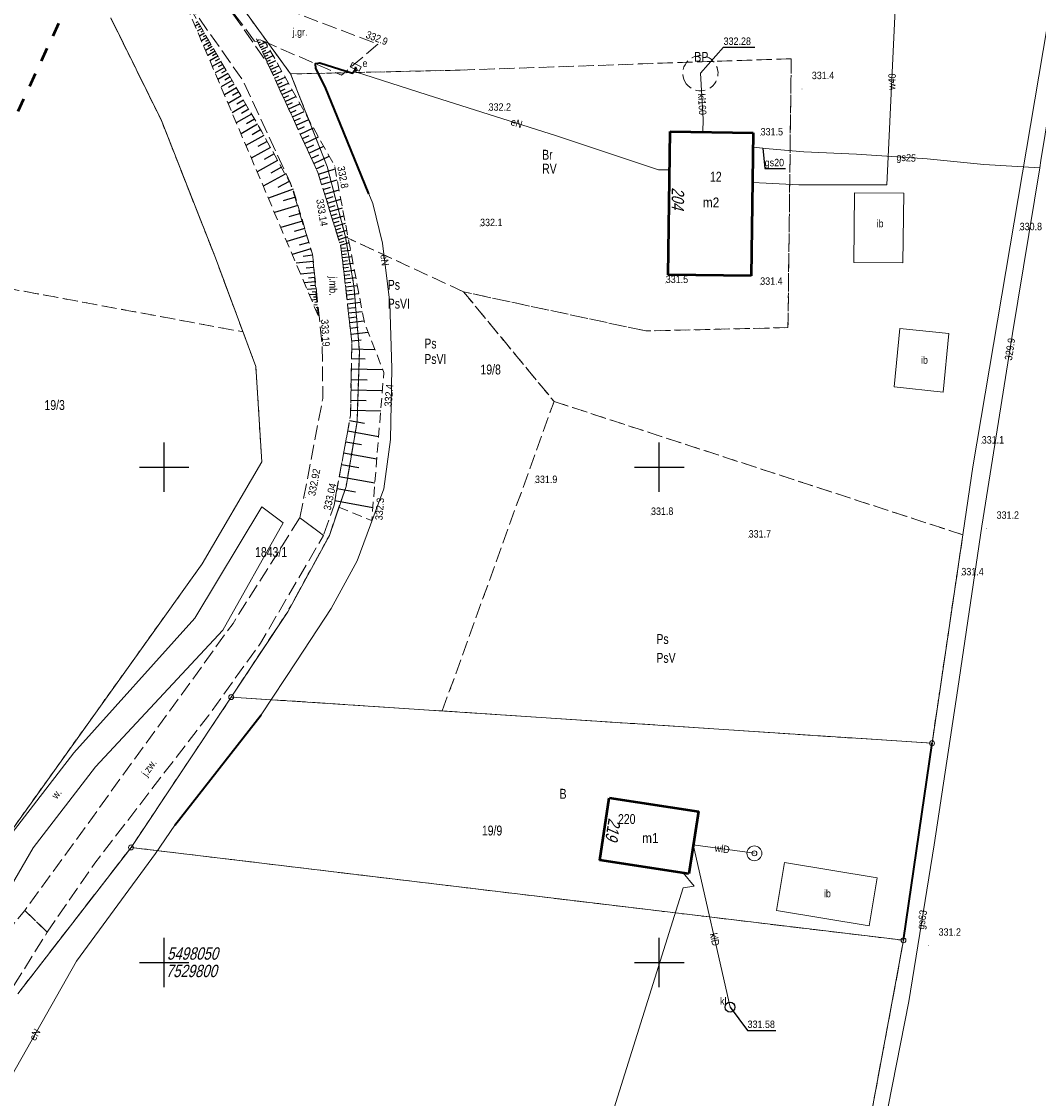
# Model space of a CAD drawing. Header units: metres. Extents: x 7523615 to 7533948, y 5492686 to 5502120.
# Tile 112 of 256: x 7529786 to 7529888, y 5498036 to 5498145. Entities that reach past the tile are written whole.
import ezdxf
from ezdxf.enums import TextEntityAlignment as Align

# ---------------------------------------------------------------- set-up
doc = ezdxf.new("R2010")
doc.units = ezdxf.units.M
for name, pattern in [('1.0_0.5', [1.5, 1, -0.5]), ('1.4_1.4', [2.8, 1.4, -1.4]), ('1.5_0.5', [2, 1.5, -0.5]), ('219-500', [0]), ('egkk-500', [2, 1.5, -0.5]), ('egug-500', [1, 0.5, -0.5])]:
    doc.linetypes.add(name, pattern=pattern)
doc.layers.get('0').update_dxf_attribs({"color": 2, "lineweight": 5})
doc.styles.get("Standard").update_dxf_attribs({"font": 'Working1250', "width": 0.75})
doc.linetypes.add('902-500', pattern='A,3.75,0,[1,ksztalty.shx,S=0.5,R=0,X=0,Y=0],3.75', length=7.5)

# ---------------------------------------------------------------- blocks, each defined once
blk = doc.blocks.new('202')
at = {"color": 0, "linetype": 'Continuous', "lineweight": 0}
blk.add_circle((0, 0), 0.25, dxfattribs=at)
blk = doc.blocks.new('203')
at = {"linetype": 'Continuous', "lineweight": 0}
h = blk.add_hatch(color=0, dxfattribs=at)
edge = h.paths.add_edge_path()
edge.add_arc((0, 0), 0.045, 0, 360)
blk = doc.blocks.new('PW01')
at = {"linetype": 'Continuous', "lineweight": 13}
h = blk.add_hatch(color=0, dxfattribs=at)
edge = h.paths.add_edge_path()
edge.add_arc((0, 0), 0.045, 0, 360)
blk = doc.blocks.new('US18')
at = {"color": 0, "linetype": 'Continuous', "lineweight": 13}
for p, q in [((-0.5, -0.25), (-0.5, 0.25)), ((-0.5, 0.25), (0.5, 0.25)), ((0.5, -0.25), (0.5, 0.25)), ((-0.5, -0.25), (0.5, -0.25))]:
    blk.add_line(p, q, dxfattribs=at)
blk = doc.blocks.new('US13')
at = {"color": 0, "linetype": 'Continuous', "lineweight": 13}
for radius in [0.75, 0.25]:
    blk.add_circle((0, 0), radius, dxfattribs=at)
blk = doc.blocks.new('SUKM')
at = {"color": 0, "linetype": 'Continuous'}
blk.add_circle((0, 0), 0.5, dxfattribs=at)
blk = doc.blocks.new('RAMKA500K')
at = {"color": 0}
for p, q in [((200, 97.5), (200, 102.5)), ((250, 97.5), (250, 102.5)), ((197.5, 100), (202.5, 100)), ((247.5, 100), (252.5, 100)), ((200, 47.5), (200, 52.5)), ((250, 47.5), (250, 52.5)), ((197.5, 50), (202.5, 50)), ((247.5, 50), (252.5, 50))]:
    blk.add_line(p, q, dxfattribs=at)

msp = doc.modelspace()

# ---------------------------------------------------------------- linework, layer by layer
at = {"layer": '000 Inne (niezydentyfikowane)', "color": 7, "linetype": 'CONTINUOUS', "lineweight": 25, "flags": 128}
for points in [[(7529803.4, 5498144.97), (7529803.21, 5498144.86)], [(7529803.53, 5498144.74), (7529803.13, 5498144.51)], [(7529803.8, 5498144.28), (7529803.34, 5498144.02)], [(7529803.67, 5498144.51), (7529803.45, 5498144.39)], [(7529803.93, 5498144.05), (7529803.69, 5498143.91)], [(7529804.07, 5498143.82), (7529803.55, 5498143.52)], [(7529804.33, 5498143.36), (7529803.76, 5498143.03)], [(7529804.2, 5498143.59), (7529803.93, 5498143.44)], [(7529804.6, 5498142.9), (7529803.97, 5498142.54)], [(7529804.47, 5498143.13), (7529804.17, 5498142.96)], [(7529809.39, 5498143.06), (7529809.61, 5498143.16)], [(7529809.5, 5498142.84), (7529809.72, 5498142.94)], [(7529809.6, 5498142.61), (7529810.23, 5498142.89)], [(7529804.86, 5498142.45), (7529804.18, 5498142.05)], [(7529805.13, 5498141.99), (7529804.39, 5498141.56)], [(7529804.74, 5498142.67), (7529804.41, 5498142.48)], [(7529805, 5498142.23), (7529804.64, 5498142.02)], [(7529805.28, 5498141.75), (7529804.89, 5498141.52)], [(7529809.71, 5498142.38), (7529810.03, 5498142.53)], [(7529809.81, 5498142.15), (7529810.48, 5498142.45)], [(7529809.92, 5498141.92), (7529810.26, 5498142.08)], [(7529810.03, 5498141.69), (7529810.73, 5498142.01)], [(7529805.42, 5498141.49), (7529804.62, 5498141.02)], [(7529805.74, 5498140.95), (7529804.86, 5498140.44)], [(7529805.58, 5498141.23), (7529805.16, 5498140.98)], [(7529805.91, 5498140.66), (7529805.45, 5498140.4)], [(7529810.14, 5498141.44), (7529810.5, 5498141.61)], [(7529810.25, 5498141.2), (7529810.99, 5498141.54)], [(7529810.37, 5498140.94), (7529810.75, 5498141.12)], [(7529810.49, 5498140.68), (7529811.27, 5498141.04)], [(7529806.08, 5498140.36), (7529805.13, 5498139.81)], [(7529806.45, 5498139.73), (7529805.42, 5498139.13)], [(7529806.26, 5498140.05), (7529805.77, 5498139.76)], [(7529810.62, 5498140.41), (7529811.02, 5498140.59)], [(7529810.74, 5498140.13), (7529811.56, 5498140.51)], [(7529810.87, 5498139.85), (7529811.3, 5498140.04)], [(7529811.01, 5498139.56), (7529811.88, 5498139.96)], [(7529806.85, 5498139.04), (7529805.74, 5498138.39)], [(7529806.65, 5498139.39), (7529806.11, 5498139.08)], [(7529807.06, 5498138.67), (7529806.48, 5498138.33)], [(7529811.15, 5498139.26), (7529811.59, 5498139.46)], [(7529811.29, 5498138.95), (7529812.2, 5498139.37)], [(7529811.43, 5498138.63), (7529811.9, 5498138.85)], [(7529811.58, 5498138.31), (7529812.55, 5498138.75)], [(7529807.29, 5498138.29), (7529806.08, 5498137.58)], [(7529807.76, 5498137.48), (7529806.45, 5498136.71)], [(7529807.52, 5498137.89), (7529806.89, 5498137.52)], [(7529811.74, 5498137.97), (7529812.23, 5498138.2)], [(7529811.89, 5498137.63), (7529812.92, 5498138.1)], [(7529812.06, 5498137.28), (7529812.58, 5498137.52)], [(7529812.22, 5498136.91), (7529813.3, 5498137.41)], [(7529808.27, 5498136.6), (7529806.85, 5498135.77)], [(7529808.01, 5498137.04), (7529807.33, 5498136.65)], [(7529812.39, 5498136.54), (7529812.95, 5498136.8)], [(7529812.57, 5498136.16), (7529813.71, 5498136.68)], [(7529808.82, 5498135.64), (7529807.28, 5498134.75)], [(7529808.54, 5498136.13), (7529807.8, 5498135.7)], [(7529812.75, 5498135.77), (7529813.34, 5498136.03)], [(7529812.94, 5498135.36), (7529814.14, 5498135.91)], [(7529813.13, 5498134.95), (7529813.75, 5498135.23)], [(7529809.42, 5498134.61), (7529807.76, 5498133.64)], [(7529809.12, 5498135.14), (7529808.32, 5498134.67)], [(7529813.32, 5498134.52), (7529814.59, 5498135.1)], [(7529813.53, 5498134.08), (7529814.18, 5498134.38)], [(7529813.73, 5498133.63), (7529815.07, 5498134.25)], [(7529810.07, 5498133.48), (7529808.25, 5498132.48)], [(7529809.74, 5498134.06), (7529808.88, 5498133.56)], [(7529813.95, 5498133.17), (7529814.63, 5498133.49)], [(7529814.17, 5498132.69), (7529815.58, 5498133.34)], [(7529810.74, 5498132.26), (7529808.79, 5498131.2)], [(7529810.4, 5498132.88), (7529809.46, 5498132.37)], [(7529814.39, 5498132.21), (7529815.12, 5498132.54)], [(7529814.62, 5498131.7), (7529816.11, 5498132.39)], [(7529811.45, 5498130.96), (7529809.38, 5498129.82)], [(7529811.09, 5498131.62), (7529810.08, 5498131.07)], [(7529814.86, 5498131.19), (7529815.62, 5498131.54)], [(7529815.1, 5498130.66), (7529816.67, 5498131.39)], [(7529811.83, 5498130.28), (7529810.76, 5498129.69)], [(7529815.35, 5498130.12), (7529816.16, 5498130.5)], [(7529815.57, 5498129.59), (7529817.27, 5498130.11)], [(7529812.21, 5498129.57), (7529810, 5498128.36)], [(7529812.62, 5498128.84), (7529811.47, 5498128.22)], [(7529815.74, 5498129.05), (7529816.55, 5498129.3)], [(7529815.9, 5498128.53), (7529817.47, 5498129.02)], [(7529813.01, 5498128.08), (7529810.52, 5498127.15)], [(7529816.05, 5498128.03), (7529816.81, 5498128.27)], [(7529816.2, 5498127.55), (7529817.66, 5498128)], [(7529813.26, 5498127.24), (7529812.03, 5498126.87)], [(7529816.35, 5498127.09), (7529817.05, 5498127.31)], [(7529816.48, 5498126.65), (7529817.83, 5498127.06)], [(7529813.51, 5498126.41), (7529811.13, 5498125.7)], [(7529813.75, 5498125.61), (7529812.6, 5498125.27)], [(7529816.62, 5498126.22), (7529817.27, 5498126.42)], [(7529816.74, 5498125.8), (7529818, 5498126.19)], [(7529816.87, 5498125.41), (7529817.47, 5498125.59)], [(7529816.99, 5498125.02), (7529818.15, 5498125.38)], [(7529813.98, 5498124.84), (7529811.78, 5498124.18)], [(7529817.1, 5498124.65), (7529817.66, 5498124.83)], [(7529817.21, 5498124.29), (7529818.3, 5498124.63)], [(7529814.41, 5498123.38), (7529812.38, 5498122.77)], [(7529814.2, 5498124.09), (7529813.14, 5498123.78)], [(7529817.32, 5498123.95), (7529817.84, 5498124.11)], [(7529817.42, 5498123.62), (7529818.43, 5498123.93)], [(7529817.52, 5498123.29), (7529818.01, 5498123.45)], [(7529817.62, 5498122.99), (7529818.56, 5498123.28)], [(7529814.61, 5498122.69), (7529813.64, 5498122.4)], [(7529817.71, 5498122.69), (7529818.16, 5498122.83)], [(7529817.8, 5498122.4), (7529818.67, 5498122.67)], [(7529817.87, 5498122.1), (7529818.31, 5498122.15)], [(7529814.81, 5498122.03), (7529812.93, 5498121.47)], [(7529814.98, 5498121.39), (7529814.03, 5498121.26)], [(7529817.9, 5498121.79), (7529818.82, 5498121.9)], [(7529817.94, 5498121.47), (7529818.41, 5498121.53)], [(7529817.98, 5498121.15), (7529818.95, 5498121.26)], [(7529815.04, 5498120.75), (7529813.31, 5498120.59)], [(7529815.1, 5498120.15), (7529814.32, 5498120.08)], [(7529818.01, 5498120.81), (7529818.51, 5498120.87)], [(7529818.05, 5498120.47), (7529819.07, 5498120.58)], [(7529818.09, 5498120.12), (7529818.62, 5498120.18)], [(7529815.15, 5498119.62), (7529813.77, 5498119.49)], [(7529815.19, 5498119.14), (7529814.58, 5498119.09)], [(7529818.13, 5498119.75), (7529819.21, 5498119.88)], [(7529818.18, 5498119.38), (7529818.73, 5498119.45)], [(7529818.22, 5498119), (7529819.35, 5498119.13)], [(7529815.23, 5498118.72), (7529814.14, 5498118.62)], [(7529815.3, 5498118), (7529814.44, 5498117.92)], [(7529815.27, 5498118.34), (7529814.78, 5498118.29)], [(7529818.27, 5498118.61), (7529818.85, 5498118.68)], [(7529818.31, 5498118.21), (7529819.5, 5498118.35)], [(7529818.36, 5498117.8), (7529818.97, 5498117.87)], [(7529815.35, 5498117.44), (7529814.67, 5498117.38)], [(7529815.4, 5498116.91), (7529814.89, 5498116.86)], [(7529815.33, 5498117.71), (7529814.94, 5498117.67)], [(7529815.38, 5498117.17), (7529815.08, 5498117.15)], [(7529818.41, 5498117.38), (7529819.66, 5498117.52)], [(7529818.46, 5498116.94), (7529819.1, 5498117.02)], [(7529815.45, 5498116.38), (7529815.11, 5498116.35)], [(7529815.43, 5498116.64), (7529815.21, 5498116.62)], [(7529815.5, 5498115.85), (7529815.33, 5498115.83)], [(7529815.47, 5498116.11), (7529815.35, 5498116.1)], [(7529818.51, 5498116.5), (7529819.83, 5498116.65)], [(7529818.56, 5498116.04), (7529819.24, 5498116.12)], [(7529818.61, 5498115.57), (7529820, 5498115.73)], [(7529815.52, 5498115.58), (7529815.48, 5498115.58)], [(7529815.55, 5498115.32), (7529815.55, 5498115.31)], [(7529818.67, 5498115.09), (7529819.38, 5498115.17)], [(7529818.73, 5498114.59), (7529820.19, 5498114.76)], [(7529818.79, 5498114.04), (7529819.58, 5498114.13)], [(7529818.86, 5498113.44), (7529820.6, 5498113.63)], [(7529818.94, 5498112.75), (7529819.9, 5498112.86)], [(7529818.94, 5498111.93), (7529821.28, 5498111.88)], [(7529818.92, 5498110.98), (7529820.29, 5498110.95)], [(7529818.9, 5498109.92), (7529822.07, 5498109.86)], [(7529818.88, 5498108.85), (7529820.5, 5498108.82)], [(7529818.86, 5498107.8), (7529822.03, 5498107.74)], [(7529818.84, 5498106.76), (7529820.39, 5498106.74)], [(7529818.82, 5498105.75), (7529821.86, 5498105.69)], [(7529818.53, 5498103.66), (7529821.65, 5498103.09)], [(7529818.72, 5498104.72), (7529820.23, 5498104.44)], [(7529818.33, 5498102.57), (7529819.94, 5498102.28)], [(7529818.12, 5498101.44), (7529821.47, 5498100.83)], [(7529817.91, 5498100.28), (7529819.64, 5498099.96)], [(7529817.68, 5498099.07), (7529821.27, 5498098.42)], [(7529817.46, 5498097.84), (7529819.31, 5498097.51)], [(7529817.24, 5498096.64), (7529821.07, 5498095.94)]]:
    msp.add_lwpolyline(points, dxfattribs=at)
at = {"layer": '217-kontur klasyfikacyjny', "color": 7, "linetype": 'egkk-500', "lineweight": 18, "flags": 128}
for points in [[(7529807.56, 5498146.84), (7529812.77, 5498139.69)], [(7529799.72, 5498134.99), (7529794.6, 5498145.35)], [(7529829.88, 5498140.08), (7529863.32, 5498141.23)], [(7529863.32, 5498141.23), (7529862.99, 5498114.09)], [(7529812.77, 5498139.69), (7529829.88, 5498140.08)], [(7529812.77, 5498139.69), (7529816.46, 5498130.36)], [(7529805.17, 5498121.14), (7529799.72, 5498134.99)], [(7529816.46, 5498130.36), (7529818.3, 5498123.24)], [(7529742.59, 5498125.77), (7529807.95, 5498113.66)], [(7529830.23, 5498117.7), (7529818.3, 5498123.24)], [(7529818.3, 5498123.24), (7529819.16, 5498118.3)], [(7529807.95, 5498113.66), (7529805.17, 5498121.14)], [(7529819.16, 5498118.3), (7529819.71, 5498111.63)], [(7529848.63, 5498113.75), (7529830.23, 5498117.7)], [(7529830.23, 5498117.7), (7529839.37, 5498106.63)], [(7529862.99, 5498114.09), (7529848.63, 5498113.75)], [(7529819.71, 5498111.63), (7529819.47, 5498104.58)], [(7529828.08, 5498075.39), (7529839.37, 5498106.63)], [(7529839.37, 5498106.63), (7529880.65, 5498093.17)], [(7529819.47, 5498104.58), (7529818.36, 5498098.06)], [(7529818.36, 5498098.06), (7529816.68, 5498093.11)], [(7529816.68, 5498093.11), (7529812.47, 5498085.41)], [(7529880.65, 5498093.17), (7529877.54, 5498072.13)], [(7529812.47, 5498085.41), (7529806.77, 5498076.79)], [(7529806.77, 5498076.79), (7529828.08, 5498075.39)], [(7529828.08, 5498075.39), (7529877.54, 5498072.13)], [(7529877.54, 5498072.13), (7529874.66, 5498052.24)], [(7529796.65, 5498061.61), (7529785.21, 5498046.83)], [(7529874.66, 5498052.24), (7529796.65, 5498061.61)], [(7529866.24, 5498006.85), (7529874.66, 5498052.24)]]:
    msp.add_lwpolyline(points, dxfattribs=at)
at = {"layer": '218-kontur użytku gruntowego', "color": 7, "linetype": 'egug-500', "lineweight": 18, "flags": 128}
for points in [[(7529807.56, 5498146.84), (7529812.77, 5498139.69)], [(7529794.6, 5498145.35), (7529799.72, 5498134.99)], [(7529863.32, 5498141.23), (7529829.88, 5498140.08)], [(7529862.99, 5498114.09), (7529863.32, 5498141.23)], [(7529829.88, 5498140.08), (7529812.77, 5498139.69)], [(7529812.77, 5498139.69), (7529816.46, 5498130.36)], [(7529799.72, 5498134.99), (7529805.17, 5498121.14)], [(7529816.46, 5498130.36), (7529818.3, 5498123.24)], [(7529807.95, 5498113.66), (7529742.59, 5498125.77)], [(7529830.23, 5498117.7), (7529818.3, 5498123.24)], [(7529818.3, 5498123.24), (7529819.16, 5498118.3)], [(7529805.17, 5498121.14), (7529807.95, 5498113.66)], [(7529819.16, 5498118.3), (7529819.71, 5498111.63)], [(7529839.37, 5498106.63), (7529830.23, 5498117.7)], [(7529830.23, 5498117.7), (7529848.63, 5498113.75)], [(7529809.25, 5498110.17), (7529807.95, 5498113.66)], [(7529848.63, 5498113.75), (7529862.99, 5498114.09)], [(7529819.71, 5498111.63), (7529819.47, 5498104.58)], [(7529809.86, 5498100.55), (7529809.25, 5498110.17)], [(7529828.08, 5498075.39), (7529839.37, 5498106.63)], [(7529880.65, 5498093.17), (7529839.37, 5498106.63)], [(7529819.47, 5498104.58), (7529818.36, 5498098.06)], [(7529803.83, 5498090.23), (7529809.86, 5498100.55)], [(7529818.36, 5498098.06), (7529816.68, 5498093.11)], [(7529816.68, 5498093.11), (7529812.47, 5498085.41)], [(7529877.54, 5498072.13), (7529880.65, 5498093.17)], [(7529797.87, 5498081.91), (7529803.83, 5498090.23)], [(7529812.47, 5498085.41), (7529806.77, 5498076.79)], [(7529778.6, 5498054.98), (7529797.87, 5498081.91)], [(7529806.77, 5498076.79), (7529796.65, 5498061.61)], [(7529806.77, 5498076.79), (7529828.08, 5498075.39)], [(7529828.08, 5498075.39), (7529877.54, 5498072.13)], [(7529874.66, 5498052.24), (7529877.54, 5498072.13)], [(7529796.65, 5498061.61), (7529785.21, 5498046.83)], [(7529874.66, 5498052.24), (7529796.65, 5498061.61)], [(7529866.24, 5498006.85), (7529874.66, 5498052.24)]]:
    msp.add_lwpolyline(points, dxfattribs=at)
at = {"layer": '219-działka ewidencyjna', "color": 3, "linetype": '219-500', "lineweight": 18, "flags": 128}
for points in [[(7529881.66, 5498100.03), (7529891.26, 5498156.84)], [(7529807.86, 5498146.42), (7529812.77, 5498139.69)], [(7529794.6, 5498145.35), (7529799.72, 5498134.99)], [(7529812.77, 5498139.69), (7529816.46, 5498130.36)], [(7529799.72, 5498134.99), (7529805.17, 5498121.14)], [(7529816.46, 5498130.36), (7529818.3, 5498123.24)], [(7529818.3, 5498123.24), (7529819.16, 5498118.3)], [(7529805.17, 5498121.14), (7529809.25, 5498110.17)], [(7529819.16, 5498118.3), (7529819.71, 5498111.63)], [(7529819.47, 5498104.58), (7529819.71, 5498111.63)], [(7529809.25, 5498110.17), (7529809.86, 5498100.55)], [(7529818.36, 5498098.06), (7529819.47, 5498104.58)], [(7529803.83, 5498090.23), (7529809.86, 5498100.55)], [(7529877.54, 5498072.13), (7529881.66, 5498100.03)], [(7529816.68, 5498093.11), (7529818.36, 5498098.06)], [(7529812.47, 5498085.41), (7529816.68, 5498093.11)], [(7529797.87, 5498081.91), (7529803.83, 5498090.23)], [(7529806.77, 5498076.79), (7529812.47, 5498085.41)], [(7529778.6, 5498054.98), (7529797.87, 5498081.91)], [(7529796.65, 5498061.61), (7529806.77, 5498076.79)], [(7529806.77, 5498076.79), (7529877.54, 5498072.13)], [(7529874.66, 5498052.24), (7529877.54, 5498072.13)], [(7529785.21, 5498046.83), (7529796.65, 5498061.61)], [(7529796.65, 5498061.61), (7529874.66, 5498052.24)], [(7529866.24, 5498006.85), (7529874.66, 5498052.24)]]:
    msp.add_lwpolyline(points, dxfattribs=at)
at = {"layer": '312-budynek ewidencyjny', "color": 7, "linetype": 'CONTINUOUS', "lineweight": 50, "flags": 128}
for points in [[(7529850.89, 5498119.43), (7529851.1, 5498133.88)], [(7529851.1, 5498133.88), (7529859.49, 5498133.76)], [(7529859.49, 5498133.76), (7529859.28, 5498119.31)], [(7529859.28, 5498119.31), (7529850.89, 5498119.43)], [(7529843.98, 5498060.34), (7529844.95, 5498066.63)], [(7529844.95, 5498066.63), (7529853.94, 5498065.24)], [(7529853.94, 5498065.24), (7529852.97, 5498058.95)], [(7529852.97, 5498058.95), (7529843.98, 5498060.34)]]:
    msp.add_lwpolyline(points, dxfattribs=at)
at = {"layer": 'budowla podziemna', "color": 7, "linetype": '1.0_0.5', "lineweight": 18, "flags": 128}
msp.add_lwpolyline([(7529852.71, 5498138.71), (7529852.58, 5498138.93), (7529852.47, 5498139.16), (7529852.41, 5498139.4), (7529852.37, 5498139.65), (7529852.38, 5498139.91), (7529852.42, 5498140.16), (7529852.49, 5498140.4), (7529852.6, 5498140.63), (7529852.74, 5498140.84), (7529852.91, 5498141.03), (7529853.1, 5498141.2), (7529853.32, 5498141.33), (7529853.55, 5498141.44), (7529853.79, 5498141.5), (7529854.04, 5498141.54), (7529854.3, 5498141.53), (7529854.55, 5498141.49), (7529854.79, 5498141.42), (7529855.02, 5498141.31), (7529855.23, 5498141.17), (7529855.42, 5498141), (7529855.59, 5498140.81), (7529855.72, 5498140.59), (7529855.83, 5498140.36), (7529855.89, 5498140.12), (7529855.93, 5498139.87), (7529855.92, 5498139.61), (7529855.88, 5498139.36), (7529855.81, 5498139.12), (7529855.7, 5498138.89), (7529855.56, 5498138.68), (7529855.39, 5498138.49), (7529855.2, 5498138.32), (7529854.98, 5498138.19), (7529854.75, 5498138.08), (7529854.51, 5498138.02), (7529854.26, 5498137.98), (7529854, 5498137.99), (7529853.75, 5498138.03), (7529853.51, 5498138.1), (7529853.28, 5498138.21), (7529853.07, 5498138.35), (7529852.88, 5498138.52)], close=True, dxfattribs=at)
at = {"layer": 'inna budowla', "color": 7, "linetype": 'CONTINUOUS', "lineweight": 18, "flags": 128}
for points in [[(7529869.71, 5498127.69), (7529874.69, 5498127.65), (7529874.59, 5498120.63), (7529869.65, 5498120.67)], [(7529873.71, 5498108.11), (7529878.65, 5498107.57), (7529879.23, 5498113.51), (7529874.29, 5498114)], [(7529861.82, 5498055.26), (7529862.63, 5498060.1), (7529872, 5498058.53), (7529871.19, 5498053.69)]]:
    msp.add_lwpolyline(points, close=True, dxfattribs=at)
at = {"layer": 'jezdnia', "color": 7, "linetype": '1.5_0.5', "lineweight": 18, "flags": 128}
for points in [[(7529785.93, 5498055.25), (7529788.19, 5498053.07), (7529784.18, 5498046.62), (7529782.41, 5498044.07), (7529778.45, 5498044.14), (7529779.89, 5498045.98), (7529778.9, 5498047.17), (7529777.4, 5498048.31), (7529776.76, 5498048.72), (7529751.34, 5498053.96), (7529724.5, 5498059.44), (7529704.79, 5498063.42), (7529694.01, 5498065.63), (7529678.42, 5498068.99), (7529662.47, 5498072.11), (7529649.53, 5498074.84), (7529638.26, 5498077.16), (7529629.79, 5498079), (7529614.86, 5498082.17), (7529602.97, 5498084.69), (7529585.62, 5498088.33), (7529565.36, 5498092.48), (7529541.14, 5498097.58), (7529516.37, 5498102.83), (7529488.83, 5498108.68), (7529477.7, 5498111.24), (7529460.7, 5498114.72), (7529450.92, 5498116.83), (7529437.26, 5498119.72), (7529432.83, 5498120.56), (7529431.2, 5498120.88), (7529408.14, 5498125.59), (7529402.5, 5498126.77), (7529396.95, 5498128), (7529379.42, 5498131.51), (7529367.63, 5498133.99), (7529361.17, 5498135.3), (7529360.24, 5498135.44), (7529349.14, 5498137.74), (7529345.54, 5498138.49), (7529341.69, 5498139.21), (7529330.62, 5498141.46), (7529317.69, 5498143.99), (7529309.41, 5498145.63), (7529299.42, 5498147.59), (7529284.3, 5498151), (7529270.76, 5498154.05), (7529259.16, 5498156.59), (7529254.28, 5498157.61), (7529244.95, 5498159.31), (7529237.55, 5498160.48), (7529212.53, 5498163.8), (7529199.9, 5498165.44), (7529181.18, 5498167.93), (7529173.38, 5498168.98), (7529169.82, 5498169.37), (7529170.24, 5498172.26), (7529173.9, 5498171.84), (7529175.63, 5498171.6), (7529180.6, 5498170.97), (7529181.38, 5498170.86), (7529195.19, 5498168.92), (7529198.55, 5498168.53), (7529212.85, 5498166.75), (7529238.1, 5498163.35), (7529245.64, 5498162.21), (7529254.52, 5498160.63), (7529259.9, 5498159.49), (7529271.2, 5498156.77), (7529274.65, 5498155.99), (7529281.24, 5498154.48), (7529284.2, 5498153.83), (7529288.55, 5498152.9), (7529299.94, 5498150.46), (7529309.81, 5498148.54), (7529318.07, 5498146.89), (7529330.27, 5498144.53), (7529342.75, 5498142.03), (7529346.11, 5498141.34), (7529370.61, 5498136.35), (7529375.61, 5498135.32), (7529396.72, 5498131.05), (7529402.52, 5498129.86), (7529431.72, 5498123.7), (7529433.67, 5498123.37), (7529438.96, 5498122.4), (7529441.55, 5498121.71), (7529452.14, 5498119.48), (7529461.2, 5498117.64), (7529477.86, 5498114.14), (7529489.67, 5498111.54), (7529517, 5498105.72), (7529541.56, 5498100.49), (7529565.95, 5498095.38), (7529586.13, 5498091.19), (7529602.72, 5498087.74), (7529615.55, 5498085.04), (7529630.32, 5498081.91), (7529650.19, 5498077.71), (7529663.1, 5498075), (7529679.11, 5498071.67), (7529695.33, 5498068.38), (7529705.49, 5498066.35), (7529725.14, 5498062.37), (7529752.25, 5498056.83), (7529778.27, 5498051.95), (7529780.14, 5498051.92), (7529782.01, 5498052.16), (7529783.73, 5498053.07), (7529784.73, 5498053.81)], [(7529813.7, 5498094.89), (7529816.02, 5498106.94), (7529815.96, 5498112.28), (7529814.97, 5498121.5), (7529812.75, 5498128.67), (7529807.94, 5498139.05), (7529801.68, 5498147.93), (7529804.52, 5498149.2), (7529810.44, 5498140.77), (7529815.52, 5498129.75), (7529817.85, 5498122.24), (7529818.95, 5498112.63), (7529818.81, 5498105.22), (7529817.15, 5498096.15), (7529816.09, 5498093.11)], [(7529809.13, 5498143), (7529804.52, 5498149.2), (7529821.59, 5498142.69), (7529817.89, 5498139.57), (7529810.21, 5498142.93)], [(7529788.19, 5498053.07), (7529785.93, 5498055.25), (7529806.95, 5498084.23), (7529813.7, 5498094.89), (7529816.09, 5498093.11), (7529809.73, 5498082.24), (7529804.51, 5498074.98), (7529793, 5498060.04)]]:
    msp.add_lwpolyline(points, close=True, dxfattribs=at)
at = {"layer": 'obudowa ochronna przewodu', "color": 7, "linetype": 'CONTINUOUS', "lineweight": 35, "flags": 128}
for points in [[(7529820.67, 5498127.58), (7529818.15, 5498133.77), (7529816.26, 5498138.41), (7529815.32, 5498140.26), (7529815.27, 5498140.74), (7529815.72, 5498140.8), (7529819, 5498139.78), (7529819.3, 5498140.13), (7529819.34, 5498140.41)], [(7529801.08, 5498063.85), (7529809.8, 5498074.99)]]:
    msp.add_lwpolyline(points, dxfattribs=at)
at = {"layer": 'ogrodzenie trwałe', "color": 7, "linetype": '902-500', "lineweight": 35, "flags": 128}
msp.add_lwpolyline([(7529874.66, 5498052.24), (7529877.54, 5498072.13)], dxfattribs=at)
at = {"layer": 'przewód elektroenergetyczny podziemny', "color": 7, "linetype": 'CONTINUOUS', "lineweight": 18, "flags": 128}
for points in [[(7529783.03, 5498035.85), (7529791.16, 5498050.13), (7529799.13, 5498061.01), (7529801.08, 5498063.85), (7529809.8, 5498074.99), (7529813.4, 5498080.44), (7529816.87, 5498085.72), (7529819.49, 5498090.55), (7529822.17, 5498097.81), (7529822.86, 5498102.8), (7529822.99, 5498109.97), (7529822.79, 5498116.59), (7529822.06, 5498122.6), (7529821.06, 5498126.61), (7529820.67, 5498127.58), (7529818.15, 5498133.77), (7529816.26, 5498138.41), (7529815.32, 5498140.26), (7529815.27, 5498140.74), (7529815.72, 5498140.8), (7529819, 5498139.78), (7529819.3, 5498140.13), (7529819.34, 5498140.41)], [(7529819.34, 5498140.41), (7529819.49, 5498140.15), (7529819.33, 5498139.9), (7529826.55, 5498137.59), (7529839.63, 5498133.46), (7529849.9, 5498130.02), (7529851.04, 5498130)], [(7529839.24, 5498015.6), (7529840.19, 5498015.3), (7529840.49, 5498016.25), (7529839.54, 5498016.55), (7529852.42, 5498057.52), (7529853.52, 5498057.7), (7529852.4, 5498059.04)]]:
    msp.add_lwpolyline(points, dxfattribs=at)
at = {"layer": 'przewód gazowy', "color": 7, "linetype": 'CONTINUOUS', "lineweight": 18, "flags": 128}
for points in [[(7529871.28, 5498023.76), (7529873.12, 5498035.47), (7529875.18, 5498046.06), (7529877.75, 5498061.89), (7529880.14, 5498077.66), (7529882.56, 5498094.04), (7529885.66, 5498113.49), (7529888.42, 5498130.22), (7529888.54, 5498130.96), (7529891.1, 5498146.51), (7529894.24, 5498163.04), (7529897.39, 5498177.04), (7529899.25, 5498193.96), (7529901.77, 5498208.42), (7529905.64, 5498229.93), (7529908.52, 5498246.68), (7529910.93, 5498261.94), (7529910.98, 5498262.68)], [(7529861.1, 5498132.14), (7529859.47, 5498132.3)], [(7529888.42, 5498130.22), (7529882.77, 5498130.57), (7529877.05, 5498131.12), (7529869.9, 5498131.59), (7529864.58, 5498131.82), (7529861.1, 5498132.14)]]:
    msp.add_lwpolyline(points, dxfattribs=at)
at = {"layer": 'przewód gazowy-Atr1', "color": 7, "flags": 128}
msp.add_lwpolyline([(7529860.45, 5498132.21), (7529860.64, 5498130.14), (7529862.74, 5498130.14)], dxfattribs=at)
at = {"layer": 'przewód kanalizacyjny', "color": 7, "linetype": 'CONTINUOUS', "lineweight": 18, "flags": 128}
for points in [[(7529854.4, 5498133.83), (7529854.42, 5498135.14), (7529854.15, 5498139.76)], [(7529853.43, 5498061.9), (7529857.14, 5498045.49)]]:
    msp.add_lwpolyline(points, dxfattribs=at)
at = {"layer": 'przewód wodociągowy', "color": 7, "linetype": 'CONTINUOUS', "lineweight": 18, "flags": 128}
for points in [[(7529874.2, 5498154.05), (7529872.99, 5498128.51), (7529864.09, 5498128.51), (7529860.78, 5498128.66), (7529859.42, 5498128.72)], [(7529853.42, 5498061.88), (7529859.6, 5498061.02)]]:
    msp.add_lwpolyline(points, dxfattribs=at)
at = {"layer": 'rzędna-Atr2', "color": 7, "flags": 128}
for points in [[(7529854.15, 5498139.76), (7529856.49, 5498142.39), (7529859.64, 5498142.39)], [(7529857.14, 5498045.49), (7529858.91, 5498043.15), (7529861.76, 5498043.15)]]:
    msp.add_lwpolyline(points, dxfattribs=at)
at = {"layer": 'rów przydrożny (poligon)', "color": 7, "linetype": 'CONTINUOUS', "lineweight": 18, "flags": 128}
msp.add_lwpolyline([(7529781.28, 5498058.12), (7529784.3, 5498062.65), (7529790.87, 5498071.16), (7529803.11, 5498084.77), (7529809.86, 5498096.01), (7529812.01, 5498094.39), (7529805.93, 5498083.54), (7529793.05, 5498069.76), (7529786.78, 5498061.58), (7529783.79, 5498056.47), (7529782.54, 5498057.37)], close=True, dxfattribs=at)
at = {"layer": 'skarpa nieumocniona', "color": 7, "linetype": '1.0_0.5', "lineweight": 18, "flags": 128}
for points in [[(7529815.55, 5498115.31), (7529801.68, 5498147.93), (7529809.82, 5498133.93), (7529812.98, 5498128.18), (7529814.97, 5498121.5)], [(7529815.55, 5498115.31), (7529801.68, 5498147.93), (7529809.82, 5498133.93), (7529812.98, 5498128.18), (7529814.97, 5498121.5)], [(7529817.15, 5498096.15), (7529818.81, 5498105.22), (7529818.95, 5498112.63), (7529817.85, 5498122.24), (7529815.52, 5498129.75), (7529809.29, 5498143.29), (7529810.21, 5498142.93), (7529817.21, 5498130.43), (7529817.84, 5498127.02), (7529820.22, 5498114.61), (7529822.18, 5498109.57), (7529820.96, 5498094.61)], [(7529817.15, 5498096.15), (7529818.81, 5498105.22), (7529818.95, 5498112.63), (7529817.85, 5498122.24), (7529815.52, 5498129.75), (7529809.29, 5498143.29), (7529810.21, 5498142.93), (7529817.21, 5498130.43), (7529817.84, 5498127.02), (7529820.22, 5498114.61), (7529822.18, 5498109.57), (7529820.96, 5498094.61)]]:
    msp.add_lwpolyline(points, close=True, dxfattribs=at)
at = {"layer": 'Zakres', "color": 5, "linetype": '1.4_1.4', "lineweight": 50, "flags": 128}
msp.add_lwpolyline([(7531743.27, 5499246.67), (7531674.19, 5499075.04), (7531617.16, 5499130.01), (7531497.22, 5499019.6), (7531360.69, 5498909.88), (7531137.38, 5498723.26), (7530837.96, 5498471.05), (7530827.29, 5498468.56), (7530555.83, 5498209.93), (7530490.21, 5498246.48), (7530415.42, 5498175.93), (7530370.97, 5498140.65), (7530313.12, 5498105.37), (7530175.54, 5498113.13), (7530201.64, 5498273.29), (7530135.32, 5498299.4), (7530095.81, 5498250.01), (7529934.94, 5498278.94), (7529886.55, 5498254.6), (7529886.96, 5498227.43), (7529861.56, 5498166.05), (7529795.24, 5498157.58), (7529752.2, 5498064.45), (7529512.79, 5498134.24), (7529497.7, 5498245.62), (7529418.48, 5498260.59), (7529163.77, 5498290.23), (7529123.55, 5498137.12), (7529361.33, 5498088.44), (7529468.57, 5498017.18), (7529499.62, 5497998.73), (7529568.05, 5497998.13), (7529612.5, 5497967.79), (7529759.26, 5497962.85), (7529731.04, 5497742.01), (7529837.62, 5497773.43), (7529926.26, 5498000.98), (7530249.5, 5497965.97), (7530399.55, 5498036.46), (7530504.33, 5498041.17), (7530550.19, 5498000.25), (7530485.28, 5497939.57), (7530567.12, 5497896.53), (7530578.58, 5497865.95), (7530414.96, 5497723.67), (7530456.35, 5497670.63), (7530620.04, 5497828.68), (7530672.25, 5497834.44), (7530708.23, 5497874.66), (7530802.89, 5497949.74), (7531291.02, 5497844.85), (7531633.86, 5497783.35), (7531723.76, 5497752.95), (7531716.74, 5497689.82), (7531638.86, 5497701.8), (7531607.99, 5497651.88), (7531593.17, 5497646.23), (7531554.37, 5497551.69), (7531542.2, 5497533.11), (7531433.37, 5497444.09), (7531365.28, 5497382.71), (7531307.01, 5497340.61), (7531265.62, 5497313.74), (7531154.14, 5497225.54), (7531069.47, 5497140.17), (7531095.58, 5497066.79), (7531227.52, 5497061.86), (7531269.85, 5497013.88), (7531267.74, 5496900.28), (7531245.86, 5496824.79), (7531285.37, 5496797.98), (7531257.86, 5496726.01), (7531235.28, 5496726.72), (7531225.4, 5496699.91), (7531197.11, 5496699.88), (7531185.19, 5496624.41), (7531253.8, 5496571.67), (7531243.22, 5496477.48), (7531256.45, 5496456.49), (7531351.7, 5496436.03), (7531399.67, 5496549.62), (7531437.77, 5496640.64), (7531396.85, 5496663.92), (7531455.59, 5496799.21), (7531464.06, 5496818.26), (7531468.64, 5496848.96), (7531480.28, 5496877.18), (7531555.07, 5497002.95), (7531557.66, 5497022.17), (7531504.63, 5497031.87), (7531386.27, 5497072.44), (7531447.65, 5497179.68), (7531472.88, 5497186.56), (7531542.73, 5497165.75), (7531534.96, 5497117.77), (7531587.88, 5497105.78), (7531625.63, 5497206.32), (7531717.2, 5497165.38), (7531739.28, 5497219.08), (7531634.8, 5497264.88), (7531650.32, 5497306.51), (7531689.66, 5497342.67), (7531724.67, 5497377.51), (7531750.16, 5497383.41), (7531790.73, 5497415.16), (7531807.49, 5497435.8), (7531857.05, 5497525.94), (7531880.16, 5497531.76), (7531912.79, 5497579.21), (7531951.42, 5497582.56), (7531983.17, 5497634.77), (7532010.16, 5497686.45), (7532022.45, 5497715.67), (7532045.96, 5497826.68), (7532028.32, 5497890.18), (7532058.84, 5497978.73), (7532130.81, 5498096.73), (7532169.26, 5498228.67), (7532173.67, 5498272.59), (7532173.45, 5498329.02), (7532174.2, 5498362.37), (7532178.84, 5498457.8), (7532136.75, 5498585.56), (7532124.81, 5498799.34), (7532152.62, 5498813.57), (7532125.69, 5499032.47), (7532124.99, 5499095.27), (7532200.95, 5499066.75), (7532264.33, 5499123.02), (7532116.22, 5499183.81), (7531993.34, 5499227.79), (7531913.61, 5499254.72), (7531816.6, 5499290.94), (7531739.75, 5499297.76), (7531571.83, 5499328.1), (7531549.25, 5499297.76), (7531536.55, 5499281.53), (7531425.08, 5499226.5), (7531439.19, 5499201.8), (7531552.78, 5499254.72), (7531607.81, 5499273.77), (7531677.13, 5499271.21)], close=True, dxfattribs=at)

# ---------------------------------------------------------------- block references
at = {"layer": '202-punkt graniczny', "color": 7, "linetype": 'CONTINUOUS', "lineweight": 18}
for p in [(7529806.77, 5498076.79), (7529877.54, 5498072.13), (7529796.65, 5498061.61), (7529874.66, 5498052.24)]:
    msp.add_blockref('202', p, dxfattribs=at)
at = {"layer": '203-punkt graniczny', "color": 3, "linetype": 'CONTINUOUS', "lineweight": 18}
for p in [(7529812.77, 5498139.69), (7529799.72, 5498134.99), (7529816.46, 5498130.36), (7529818.3, 5498123.24), (7529805.17, 5498121.14), (7529819.16, 5498118.3), (7529819.71, 5498111.63), (7529809.25, 5498110.17), (7529819.47, 5498104.58), (7529809.86, 5498100.55), (7529881.66, 5498100.03), (7529818.36, 5498098.06), (7529816.68, 5498093.11), (7529803.83, 5498090.23), (7529812.47, 5498085.41), (7529797.87, 5498081.91)]:
    msp.add_blockref('203', p, dxfattribs=at)
at = {"layer": 'osadnik  szambo', "color": 7, "linetype": 'CONTINUOUS', "lineweight": 18}
msp.add_blockref('SUKM', (7529857.14, 5498045.49), dxfattribs=at)
at = {"layer": 'pikieta naturalna', "color": 7, "linetype": 'CONTINUOUS', "lineweight": 13}
for p in [(7529821.59, 5498142.69), (7529864.4, 5498138.17), (7529832.76, 5498135.98), (7529860.23, 5498133.49), (7529817.21, 5498130.43), (7529831.9, 5498124.33), (7529886.39, 5498123.92), (7529850.65, 5498118.59), (7529860.19, 5498118.41), (7529822.18, 5498109.57), (7529882.56, 5498102.38), (7529837.44, 5498098.4), (7529849.16, 5498095.18), (7529820.96, 5498094.61), (7529859.02, 5498092.89), (7529883.06, 5498093.79), (7529880.5, 5498089.08), (7529877.2, 5498051.7)]:
    msp.add_blockref('PW01', p, dxfattribs=at)
at = {"layer": 'pikieta sztuczna', "color": 7, "linetype": 'CONTINUOUS', "lineweight": 13}
for p in [(7529816.51, 5498126.82), (7529815.55, 5498115.31), (7529814.25, 5498096.92), (7529817.15, 5498096.15)]:
    msp.add_blockref('PW01', p, dxfattribs=at)
at = {"layer": 'rzędna', "color": 7, "linetype": 'CONTINUOUS', "lineweight": 18}
for p in [(7529854.15, 5498139.76), (7529885.66, 5498113.49), (7529857.14, 5498045.49)]:
    msp.add_blockref('PW01', p, dxfattribs=at)
at = {"layer": 'studnia zwykła', "color": 7, "linetype": 'CONTINUOUS', "lineweight": 18}
msp.add_blockref('US13', (7529859.6, 5498061.02), dxfattribs=at)
at = {"layer": 'szafa elektroenergetyczna lub kontener', "color": 7, "linetype": 'CONTINUOUS', "lineweight": 18, "rotation": 333.435}
msp.add_blockref('US18', (7529819.34, 5498140.41), dxfattribs=at)
at = {"layer": 'Wstawianie ramki sekcyjnej z opisem', "color": 7, "linetype": 'CONTINUOUS', "lineweight": 13}
msp.add_blockref('RAMKA500K', (7529600, 5498000), dxfattribs=at)

# ---------------------------------------------------------------- texts
at = {"layer": '209-oznaczenie konturu klasyfikacyjnego', "color": 7, "linetype": 'CONTINUOUS', "lineweight": 18, "width": 0.79}
for s, p in [('RV', (7529838.17, 5498130.63)), ('PsVI', (7529822.58, 5498117.01)), ('PsVI', (7529826.27, 5498111.42)), ('PsV', (7529849.71, 5498081.25))]:
    msp.add_text(s, height=1, dxfattribs=at).set_placement(p, align=Align.TOP_LEFT)
at = {"layer": '210-oznaczenie konturu użytku gruntowego', "color": 7, "linetype": 'CONTINUOUS', "lineweight": 18, "width": 0.79}
for s, p in [('Br', (7529838.17, 5498131.04)), ('Ps', (7529822.58, 5498117.91)), ('Ps', (7529826.27, 5498111.98)), ('Ps', (7529849.71, 5498082.15)), ('B', (7529839.93, 5498066.53))]:
    msp.add_text(s, height=1, dxfattribs=at).set_placement(p)
at = {"layer": '211-numer działki ewidencyjnej', "color": 3, "linetype": 'CONTINUOUS', "lineweight": 18, "width": 0.79}
for s, p in [('19/8', (7529831.94, 5498110.36)), ('19/3', (7529787.91, 5498106.77)), ('1843/1', (7529809.18, 5498091.93)), ('19/9', (7529832.08, 5498063.82))]:
    msp.add_text(s, height=1, dxfattribs=at).set_placement(p, align=Align.TOP_LEFT)
at = {"layer": '238-Punkt adresowy budynku', "color": 7, "linetype": 'CONTINUOUS', "lineweight": 25, "oblique": 15, "width": 0.79}
for s, rotation, p in [('204', 269.17, (7529851.25, 5498127.14)), ('219', 261.229, (7529844.72, 5498063.53))]:
    msp.add_text(s, height=1.25, rotation=rotation, dxfattribs=at).set_placement(p, align=Align.CENTER)
at = {"layer": '312-oznaczenie budynku ewidencyjnego', "color": 7, "linetype": 'CONTINUOUS', "lineweight": 18, "width": 0.79}
for s, p in [('12', (7529855.12, 5498128.82)), ('220', (7529845.83, 5498063.98))]:
    msp.add_text(s, height=1, dxfattribs=at).set_placement(p)
at = {"layer": '312-oznaczenie budynku ewidencyjnego-Atr117', "color": 7, "width": 0.9}
for s, p in [('m2', (7529855.22, 5498126.72)), ('m1', (7529849.09, 5498062.57))]:
    msp.add_text(s, height=1, dxfattribs=at).set_placement(p, align=Align.MIDDLE_CENTER)
at = {"layer": '996-Tekst dodatkowy mały', "color": 7, "linetype": 'CONTINUOUS', "lineweight": 18, "oblique": 15, "width": 0.79}
for s, p in [('5498050', (7529800.29, 5498050.28)), ('7529800', (7529800.17, 5498048.52))]:
    msp.add_text(s, height=1.25, dxfattribs=at).set_placement(p)
at = {"layer": 'budowla podziemna-Atr17', "color": 7, "width": 0.8}
msp.add_text('BP', height=1, dxfattribs=at).set_placement((7529853.53, 5498140.92))
at = {"layer": 'inna budowla-Atr17', "color": 7, "width": 0.9}
for p in [(7529871.94, 5498124.22), (7529876.42, 5498110.44), (7529866.62, 5498056.59)]:
    msp.add_text('ib', height=0.75, dxfattribs=at).set_placement(p)
at = {"layer": 'jezdnia-Atr17', "color": 7, "width": 0.9}
msp.add_text('j.gr.', height=0.75, dxfattribs=at).set_placement((7529812.97, 5498143.56))
msp.add_text('j.mb.', height=0.75, rotation=-90, dxfattribs=at).set_placement((7529816.69, 5498119.27))
msp.add_text('j.zw.', height=0.75, rotation=53.866, dxfattribs=at).set_placement((7529797.93, 5498068.93), align=Align.MIDDLE_LEFT)
at = {"layer": 'osadnik  szambo-Atr17', "color": 7, "width": 0.9}
msp.add_text('kl', height=0.75, dxfattribs=at).set_placement((7529856.13, 5498045.74))
at = {"layer": 'pikieta naturalna-Atr2', "color": 7, "width": 0.9}
for s, rotation, p in [('332.9', 339.125, (7529820.29, 5498143.37)), ('332.8', 280.467, (7529817.48, 5498130.31)), ('332.4', 85.337, (7529822.97, 5498106.09)), ('332.3', 85.337, (7529822.04, 5498094.62))]:
    msp.add_text(s, height=0.75, rotation=rotation, dxfattribs=at).set_placement(p)
for s, p in [('331.4', (7529865.4, 5498139.17)), ('332.2', (7529832.76, 5498135.98)), ('331.5', (7529860.23, 5498133.49)), ('332.1', (7529831.9, 5498124.33)), ('330.8', (7529886.39, 5498123.92)), ('331.5', (7529850.65, 5498118.59)), ('331.4', (7529860.19, 5498118.41)), ('331.1', (7529882.56, 5498102.38)), ('331.9', (7529837.44, 5498098.4)), ('331.8', (7529849.16, 5498095.18)), ('331.2', (7529884.06, 5498094.79)), ('331.7', (7529859.02, 5498092.89)), ('331.4', (7529880.5, 5498089.08)), ('331.2', (7529878.2, 5498052.7))]:
    msp.add_text(s, height=0.75, dxfattribs=at).set_placement(p)
at = {"layer": 'pikieta sztuczna-Atr2', "color": 7, "width": 0.9}
for s, rotation, p in [('333.14', 279.149, (7529815.35, 5498127.01)), ('333.19', 273.214, (7529815.83, 5498114.91)), ('332.92', 79.102, (7529815.25, 5498097.05)), ('333.04', 77.45, (7529816.8, 5498095.59))]:
    msp.add_text(s, height=0.75, rotation=rotation, dxfattribs=at).set_placement(p)
at = {"layer": 'przewód elektroenergetyczny podziemny-Atr1', "color": 7, "width": 0.9}
for rotation, p in [(342.476, (7529835.04, 5498134.91)), (276.925, (7529822.2, 5498121.48)), (60.346, (7529786.65, 5498042.21))]:
    msp.add_text('eN', height=0.75, rotation=rotation, dxfattribs=at).set_placement(p, align=Align.MIDDLE_LEFT)
at = {"layer": 'przewód gazowy-Atr1', "color": 7, "width": 0.9}
msp.add_text('gs20', height=0.75, dxfattribs=at).set_placement((7529860.64, 5498130.15), align=Align.BOTTOM_LEFT)
for s, rotation, p in [('gs25', 356.239, (7529873.96, 5498131.32)), ('gs63', 80.778, (7529876.36, 5498053.35))]:
    msp.add_text(s, height=0.75, rotation=rotation, dxfattribs=at).set_placement(p, align=Align.MIDDLE_LEFT)
at = {"layer": 'przewód kanalizacyjny-Atr1', "color": 7, "width": 0.9}
for s, rotation, p in [('kl160', 273.344, (7529854.27, 5498137.71)), ('klD', -77.261, (7529855.45, 5498052.96))]:
    msp.add_text(s, height=0.75, rotation=rotation, dxfattribs=at).set_placement(p, align=Align.MIDDLE_LEFT)
at = {"layer": 'przewód wodociągowy-Atr1', "color": 7, "width": 0.9}
for s, rotation, p in [('w40', 87.287, (7529873.44, 5498138.09)), ('wlD', -7.925, (7529855.61, 5498061.58))]:
    msp.add_text(s, height=0.75, rotation=rotation, dxfattribs=at).set_placement(p, align=Align.MIDDLE_LEFT)
at = {"layer": 'rzędna-Atr2', "color": 7, "width": 0.9}
for s, p in [('332.28', (7529856.49, 5498142.4)), ('331.58', (7529858.91, 5498043.16))]:
    msp.add_text(s, height=0.75, dxfattribs=at).set_placement(p, align=Align.BOTTOM_LEFT)
msp.add_text('329.9', height=0.75, rotation=80.944, dxfattribs=at).set_placement((7529885.23, 5498110.79), align=Align.MIDDLE_LEFT)
at = {"layer": 'rów przydrożny (poligon)-Atr17', "color": 7, "width": 0.9}
msp.add_text('w.', height=0.75, rotation=52.53, dxfattribs=at).set_placement((7529789.15, 5498066.44))
at = {"layer": 'szafa elektroenergetyczna lub kontener-Atr17', "color": 7, "width": 0.9}
msp.add_text('e', height=0.75, dxfattribs=at).set_placement((7529820.03, 5498140.39))

doc.saveas('drawing.dxf')
